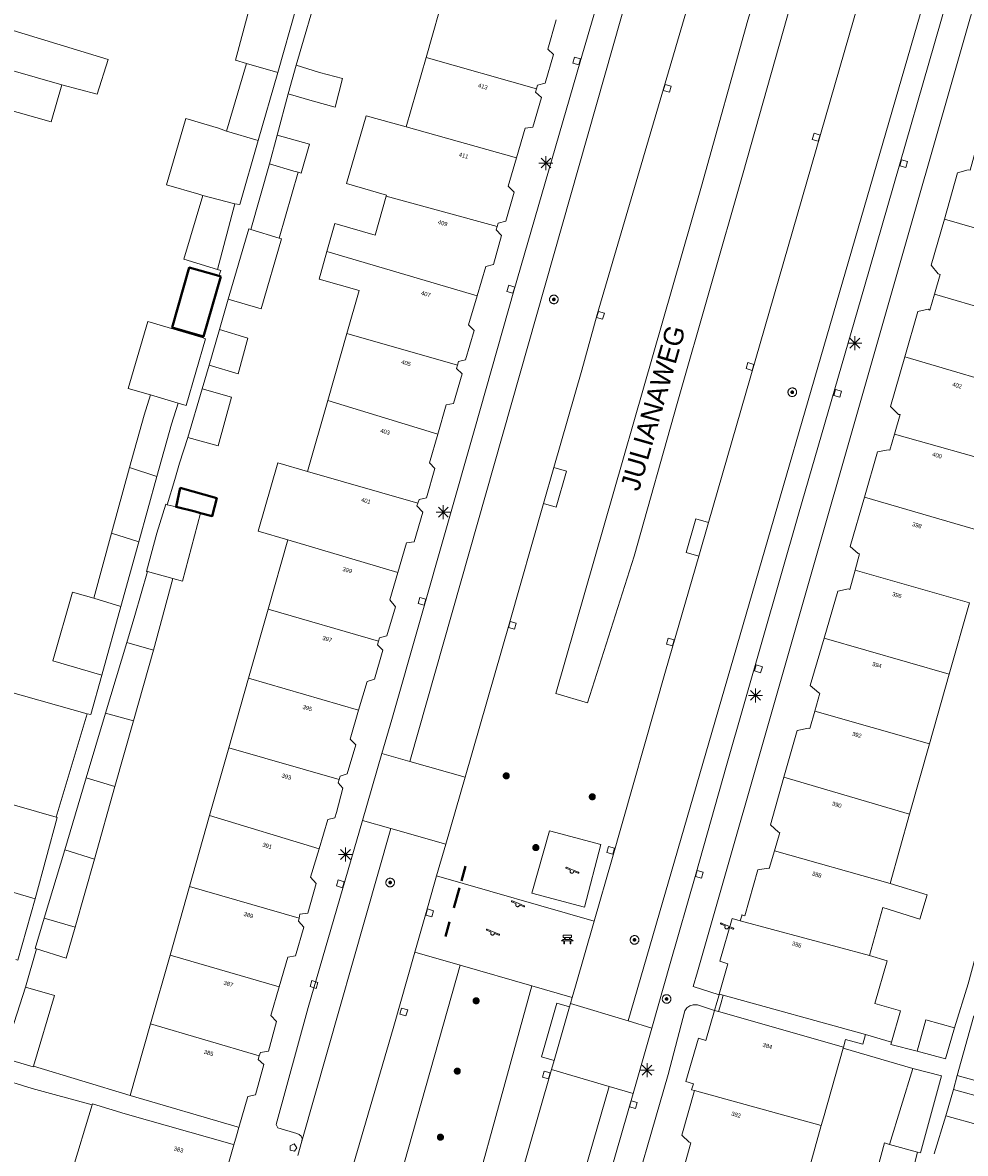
# Model space of a CAD drawing. Header units: metres. Extents: x 135779 to 137489, y 452643 to 455118.
# Tile 218 of 256: x 136699 to 136767, y 453625 to 453706. Entities that reach past the tile are written whole.
import ezdxf
from ezdxf.enums import TextEntityAlignment as Align

# ---------------------------------------------------------------- set-up
doc = ezdxf.new("R2010")
doc.units = ezdxf.units.M
doc.linetypes.add('DGN_Style_4', pattern=[89.853097, 44.898487, -22.449243, 0.056123, -22.449243])
for name, color, linetype, lineweight in [('KTop_BTD_Groenvoorziening', 62, 'Continuous', 13), ('KTop_BTD_Groenvoorziening_gras- en kruidachtigen', 62, 'Continuous', 13), ('KTop_GBI_Luifel', 40, 'Continuous', 40), ('KTop_NAR_Huisnummer (t)', 7, 'Continuous', 13), ('KTop_NAR_Huisnummer tijdelijk (t)', 7, 'Continuous', 13), ('KTop_ORL_Weg_Straatnaam (t)', 7, 'Continuous', 13), ('KTop_OTD_Gesloten verharding_kunststof', 15, 'Continuous', 13), ('KTop_OTD_Open verharding_betonstraatstenen', 15, 'Continuous', 13), ('KTop_PAL_Lichtmast', 40, 'Continuous', 13), ('KTop_PND_Grondvlaksituatie van BAG-pand [tachy]', 1, 'Continuous', 13), ('KTop_PND_Pandscheiding', 40, 'Continuous', 13), ('KTop_PUT_Brandkraan of -put', 1, 'Continuous', 13), ('KTop_PUT_Inspectie- of rioolput', 15, 'Continuous', 13), ('KTop_PUT_Kolk', 15, 'Continuous', 13), ('KTop_SHD_Hek (l)', 15, 'DGN_Style_4', 40), ('KTop_STM_Bank', 40, 'Continuous', 13), ('KTop_STM_Speelvoorziening', 40, 'Continuous', 13), ('KTop_VGO_Boom', 92, 'Continuous', 13), ('KTop_WGD_Rijbaan_Lokale weg', 251, 'Continuous', 13), ('KTop_WGD_Rijbaan_Lokale weg_verkeersdrempel', 40, 'Continuous', 13), ('KTop_WGD_Voetpad', 251, 'Continuous', 13), ('KTop_WGD_Voetpad_achterpad', 251, 'Continuous', 13)]:
    doc.layers.add(name, color=color, linetype=linetype, lineweight=lineweight)
doc.styles.add('Style-ROVU', font='ROVU.shx')
doc.styles.add('Style-ROVUCURSIEF', font='ROVUCURSIEF.shx')

# ---------------------------------------------------------------- blocks, each defined once
blk = doc.blocks.new('PAL_Lichtmast')
at = {"layer": 'KTop_PAL_Lichtmast'}
for p, q in [((-0.354, -0.354), (0.354, 0.354)), ((0.354, -0.354), (-0.354, 0.354)), ((0, -0.5), (0, 0.5)), ((-0.5, 0), (0.5, 0))]:
    blk.add_line(p, q, dxfattribs=at)
blk = doc.blocks.new('PUT_Kolk')
at = {"layer": 'KTop_PUT_Kolk', "flags": 128}
blk.add_lwpolyline([(0.225, -0.225), (0.225, 0.225), (-0.225, 0.225), (-0.225, -0.225), (0.225, -0.225)], dxfattribs=at)
blk = doc.blocks.new('PUT_Brandkraan_of_-put')
at = {"layer": 'KTop_PUT_Brandkraan of -put'}
for p, q in [((-0.25, 0.034), (0, 0.25)), ((-0.158, -0.25), (-0.25, 0.034)), ((0, 0.25), (0.25, 0.033)), ((0.25, 0.033), (0.158, -0.25)), ((0.158, -0.25), (-0.158, -0.25))]:
    blk.add_line(p, q, dxfattribs=at)
blk = doc.blocks.new('PUT_Inspectie-_of_rioolput')
at = {"layer": 'KTop_PUT_Inspectie- of rioolput', "flags": 128}
for points in [[(0.31, 0), (0.308, 0.032), (0.303, 0.064), (0.294, 0.095), (0.283, 0.126), (0.268, 0.155), (0.25, 0.182), (0.23, 0.207), (0.207, 0.23), (0.182, 0.25), (0.154, 0.268), (0.126, 0.283), (0.095, 0.294), (0.064, 0.303), (0.032, 0.308), (0, 0.309), (-0.032, 0.308), (-0.064, 0.303), (-0.096, 0.294), (-0.126, 0.283), (-0.155, 0.268), (-0.182, 0.25), (-0.207, 0.23), (-0.23, 0.207), (-0.25, 0.182), (-0.268, 0.154), (-0.283, 0.126), (-0.294, 0.095), (-0.303, 0.064), (-0.308, 0.032), (-0.309, 0), (-0.308, -0.032), (-0.303, -0.064), (-0.294, -0.096), (-0.283, -0.126), (-0.268, -0.155), (-0.25, -0.182), (-0.23, -0.207), (-0.207, -0.23), (-0.182, -0.25), (-0.155, -0.268), (-0.126, -0.283), (-0.096, -0.294), (-0.064, -0.303), (-0.032, -0.308), (0, -0.309), (0.032, -0.308), (0.064, -0.303), (0.095, -0.294), (0.126, -0.283), (0.155, -0.268), (0.182, -0.25), (0.207, -0.23), (0.23, -0.207), (0.25, -0.182), (0.268, -0.155), (0.283, -0.126), (0.294, -0.096), (0.303, -0.064), (0.308, -0.032), (0.31, 0)], [(0.095, 0), (0.094, 0.009), (0.092, 0.019), (0.09, 0.029), (0.086, 0.038), (0.082, 0.047), (0.076, 0.055), (0.07, 0.063), (0.063, 0.07), (0.055, 0.076), (0.047, 0.082), (0.038, 0.086), (0.029, 0.09), (0.019, 0.092), (0.009, 0.094), (0, 0.094), (-0.01, 0.094), (-0.02, 0.092), (-0.029, 0.09), (-0.039, 0.086), (-0.048, 0.082), (-0.056, 0.076), (-0.064, 0.07), (-0.071, 0.063), (-0.077, 0.055), (-0.082, 0.047), (-0.087, 0.038), (-0.09, 0.029), (-0.093, 0.019), (-0.094, 0.009), (-0.095, 0), (-0.094, -0.01), (-0.093, -0.02), (-0.09, -0.029), (-0.087, -0.039), (-0.082, -0.048), (-0.077, -0.056), (-0.071, -0.064), (-0.064, -0.071), (-0.056, -0.077), (-0.047, -0.082), (-0.039, -0.087), (-0.029, -0.09), (-0.02, -0.093), (-0.01, -0.094), (0, -0.095), (0.009, -0.094), (0.019, -0.093), (0.029, -0.09), (0.038, -0.087), (0.047, -0.082), (0.055, -0.077), (0.063, -0.071), (0.07, -0.064), (0.076, -0.056), (0.082, -0.047), (0.086, -0.039), (0.09, -0.029), (0.092, -0.02), (0.094, -0.01), (0.095, 0)], [(0.035, 0), (0.034, 0.003), (0.034, 0.007), (0.033, 0.01), (0.031, 0.014), (0.03, 0.017), (0.028, 0.02), (0.026, 0.023), (0.023, 0.026), (0.02, 0.028), (0.017, 0.03), (0.014, 0.031), (0.01, 0.033), (0.007, 0.034), (0.003, 0.034), (0, 0.034), (-0.004, 0.034), (-0.007, 0.034), (-0.011, 0.033), (-0.014, 0.031), (-0.018, 0.03), (-0.021, 0.028), (-0.023, 0.026), (-0.026, 0.023), (-0.028, 0.02), (-0.03, 0.017), (-0.032, 0.014), (-0.033, 0.01), (-0.034, 0.007), (-0.035, 0.003), (-0.035, 0), (-0.035, -0.004), (-0.034, -0.007), (-0.033, -0.011), (-0.032, -0.014), (-0.03, -0.018), (-0.028, -0.021), (-0.026, -0.023), (-0.023, -0.026), (-0.021, -0.028), (-0.017, -0.03), (-0.014, -0.032), (-0.011, -0.033), (-0.007, -0.034), (-0.004, -0.035), (0, -0.035), (0.003, -0.035), (0.007, -0.034), (0.01, -0.033), (0.014, -0.032), (0.017, -0.03), (0.02, -0.028), (0.023, -0.026), (0.026, -0.023), (0.028, -0.021), (0.03, -0.017), (0.031, -0.014), (0.033, -0.011), (0.034, -0.007), (0.034, -0.004), (0.035, 0)], [(0.01, 0.02), (0.007, 0.02), (0.005, 0.021), (0.003, 0.022), (0.001, 0.022), (-0.001, 0.022), (-0.004, 0.022), (-0.006, 0.021), (-0.008, 0.02), (-0.01, 0.019), (-0.012, 0.018), (-0.014, 0.017), (-0.016, 0.015), (-0.017, 0.013), (-0.019, 0.012), (-0.02, 0.009), (-0.021, 0.007), (-0.022, 0.005), (-0.022, 0.003), (-0.022, 0.001), (-0.022, -0.001), (-0.022, -0.004), (-0.022, -0.006), (-0.021, -0.008), (-0.02, -0.01), (-0.019, -0.012), (-0.017, -0.014), (-0.016, -0.016), (-0.014, -0.017), (-0.012, -0.019), (-0.01, -0.02), (-0.008, -0.021), (-0.006, -0.022), (-0.003, -0.022), (-0.001, -0.022), (0.001, -0.022), (0.003, -0.022), (0.005, -0.022), (0.008, -0.021), (0.01, -0.02), (0.012, -0.019), (0.014, -0.017), (0.015, -0.016), (0.017, -0.014), (0.018, -0.012), (0.02, -0.01), (0.02, -0.008), (0.021, -0.006), (0.022, -0.003), (0.022, -0.001), (0.022, 0.001), (0.022, 0.003), (0.021, 0.005), (0.02, 0.008), (0.019, 0.01), (0.018, 0.012), (0.017, 0.014), (0.015, 0.015), (0.013, 0.017), (0.012, 0.018), (0.01, 0.02)]]:
    blk.add_lwpolyline(points, dxfattribs=at)
blk = doc.blocks.new('STM_Speelvoorziening')
at = {"layer": 'KTop_STM_Speelvoorziening'}
for p, q in [((-0.456, 0.218), (-0.455, 0.222)), ((-0.456, 0.214), (-0.456, 0.218)), ((-0.456, 0.21), (-0.456, 0.214)), ((-0.455, 0.206), (-0.456, 0.21)), ((-0.455, 0.222), (-0.454, 0.226)), ((-0.454, 0.202), (-0.455, 0.206)), ((-0.454, 0.226), (-0.453, 0.23)), ((-0.453, 0.198), (-0.454, 0.202)), ((-0.453, 0.23), (-0.451, 0.234)), ((-0.451, 0.194), (-0.453, 0.198)), ((-0.451, 0.234), (-0.449, 0.237)), ((-0.449, 0.19), (-0.451, 0.194)), ((-0.449, 0.237), (-0.446, 0.24)), ((-0.446, 0.187), (-0.449, 0.19)), ((-0.446, 0.24), (-0.443, 0.243)), ((-0.443, 0.184), (-0.446, 0.187)), ((-0.443, 0.243), (-0.44, 0.246)), ((-0.44, 0.182), (-0.443, 0.184)), ((-0.44, 0.246), (-0.436, 0.248)), ((-0.436, 0.179), (-0.44, 0.182)), ((-0.436, 0.248), (-0.433, 0.25)), ((-0.433, 0.178), (-0.436, 0.179)), ((-0.433, 0.25), (-0.429, 0.251)), ((-0.109, 0.044), (-0.433, 0.178)), ((-0.429, 0.251), (-0.425, 0.253)), ((-0.425, 0.253), (-0.421, 0.253)), ((-0.421, 0.253), (-0.417, 0.253)), ((-0.417, 0.253), (-0.412, 0.253)), ((-0.412, 0.253), (-0.408, 0.253)), ((-0.408, 0.253), (-0.404, 0.251)), ((-0.404, 0.251), (-0.402, 0.251)), ((-0.402, 0.251), (0.031, 0.072)), ((-0.14, -0.007), (-0.135, 0.006)), ((-0.135, 0.006), (-0.129, 0.018)), ((-0.129, 0.018), (-0.122, 0.029)), ((-0.122, 0.029), (-0.114, 0.04)), ((-0.114, 0.04), (-0.109, 0.044)), ((0.031, 0.072), (0.464, -0.106)), ((-0.146, -0.033), (-0.144, -0.02)), ((-0.146, -0.047), (-0.146, -0.033)), ((-0.146, -0.06), (-0.146, -0.047)), ((-0.144, -0.073), (-0.146, -0.06)), ((-0.144, -0.02), (-0.14, -0.007)), ((-0.14, -0.086), (-0.144, -0.073)), ((-0.135, -0.099), (-0.14, -0.086)), ((-0.129, -0.111), (-0.135, -0.099)), ((-0.122, -0.122), (-0.129, -0.111)), ((-0.114, -0.133), (-0.122, -0.122)), ((-0.104, -0.143), (-0.114, -0.133)), ((-0.093, -0.151), (-0.104, -0.143)), ((-0.082, -0.158), (-0.093, -0.151)), ((-0.07, -0.164), (-0.082, -0.158)), ((-0.057, -0.169), (-0.07, -0.164)), ((-0.044, -0.172), (-0.057, -0.169)), ((-0.031, -0.174), (-0.044, -0.172)), ((-0.017, -0.175), (-0.031, -0.174)), ((-0.004, -0.174), (-0.017, -0.175)), ((0.009, -0.172), (-0.004, -0.174)), ((0.022, -0.169), (0.009, -0.172)), ((0.035, -0.164), (0.022, -0.169)), ((0.047, -0.158), (0.035, -0.164)), ((0.058, -0.151), (0.047, -0.158)), ((0.069, -0.143), (0.058, -0.151)), ((0.078, -0.133), (0.069, -0.143)), ((0.086, -0.122), (0.078, -0.133)), ((0.094, -0.111), (0.086, -0.122)), ((0.1, -0.099), (0.094, -0.111)), ((0.105, -0.086), (0.1, -0.099)), ((0.108, -0.073), (0.105, -0.086)), ((0.11, -0.06), (0.108, -0.073)), ((0.112, -0.046), (0.11, -0.06)), ((0.434, -0.179), (0.112, -0.046)), ((0.439, -0.18), (0.434, -0.179)), ((0.443, -0.181), (0.439, -0.18)), ((0.447, -0.181), (0.443, -0.181)), ((0.451, -0.181), (0.447, -0.181)), ((0.455, -0.18), (0.451, -0.181)), ((0.459, -0.179), (0.455, -0.18)), ((0.463, -0.178), (0.459, -0.179)), ((0.467, -0.176), (0.463, -0.178)), ((0.464, -0.106), (0.467, -0.107)), ((0.467, -0.107), (0.47, -0.11)), ((0.47, -0.174), (0.467, -0.176)), ((0.47, -0.11), (0.474, -0.112)), ((0.474, -0.171), (0.47, -0.174)), ((0.474, -0.112), (0.477, -0.115)), ((0.477, -0.168), (0.474, -0.171)), ((0.477, -0.115), (0.479, -0.118)), ((0.479, -0.165), (0.477, -0.168)), ((0.479, -0.118), (0.481, -0.122)), ((0.481, -0.161), (0.479, -0.165)), ((0.481, -0.122), (0.483, -0.125)), ((0.483, -0.158), (0.481, -0.161)), ((0.483, -0.125), (0.485, -0.129)), ((0.485, -0.154), (0.483, -0.158)), ((0.485, -0.129), (0.486, -0.133)), ((0.486, -0.15), (0.485, -0.154)), ((0.486, -0.133), (0.486, -0.138)), ((0.486, -0.138), (0.487, -0.142)), ((0.487, -0.142), (0.486, -0.146)), ((0.486, -0.146), (0.486, -0.15))]:
    blk.add_line(p, q, dxfattribs=at)
blk = doc.blocks.new('STM_Bank')
at = {"layer": 'KTop_STM_Bank'}
for p, q in [((-0.416, -0.089), (-0.298, 0.019)), ((-0.298, 0.314), (0.298, 0.314)), ((-0.298, 0.143), (-0.298, 0.314)), ((-0.2, 0.143), (-0.298, 0.143)), ((-0.298, 0.019), (-0.2, 0.019)), ((-0.2, 0.019), (-0.2, 0.143)), ((0.157, 0.143), (-0.154, 0.143)), ((-0.154, 0.143), (-0.154, 0.019)), ((-0.154, 0.019), (0.157, 0.019)), ((0.157, 0.019), (0.157, 0.143)), ((0.298, 0.143), (0.203, 0.143)), ((0.203, 0.143), (0.203, 0.019)), ((0.203, 0.019), (0.298, 0.019)), ((0.298, 0.314), (0.298, 0.143)), ((0.298, 0.019), (0.416, -0.089)), ((-0.259, -0.089), (-0.416, -0.089)), ((-0.259, -0.315), (-0.259, -0.089)), ((-0.213, -0.315), (-0.259, -0.315)), ((0.216, -0.089), (-0.213, -0.089)), ((-0.213, -0.089), (-0.213, -0.315)), ((0.216, -0.305), (0.216, -0.089)), ((0.259, -0.305), (0.216, -0.305)), ((0.416, -0.089), (0.259, -0.089)), ((0.259, -0.089), (0.259, -0.305))]:
    blk.add_line(p, q, dxfattribs=at)
blk = doc.blocks.new('VGO_Boom')
at = {"layer": 'KTop_VGO_Boom', "flags": 128}
for points in [[(0.215, 0), (0.214, 0.022), (0.21, 0.045), (0.204, 0.066), (0.196, 0.087), (0.186, 0.108), (0.174, 0.126), (0.16, 0.144), (0.144, 0.16), (0.126, 0.174), (0.107, 0.186), (0.087, 0.196), (0.066, 0.204), (0.045, 0.21), (0.022, 0.214), (-0.001, 0.215), (-0.023, 0.214), (-0.045, 0.21), (-0.067, 0.204), (-0.088, 0.196), (-0.108, 0.186), (-0.127, 0.174), (-0.144, 0.16), (-0.16, 0.144), (-0.174, 0.126), (-0.187, 0.107), (-0.197, 0.087), (-0.205, 0.066), (-0.211, 0.045), (-0.214, 0.022), (-0.215, -0.001), (-0.214, -0.023), (-0.211, -0.045), (-0.205, -0.067), (-0.197, -0.088), (-0.187, -0.108), (-0.174, -0.127), (-0.16, -0.144), (-0.144, -0.16), (-0.127, -0.174), (-0.108, -0.187), (-0.088, -0.197), (-0.067, -0.205), (-0.045, -0.211), (-0.023, -0.214), (0, -0.215), (0.022, -0.214), (0.045, -0.211), (0.066, -0.205), (0.087, -0.197), (0.108, -0.187), (0.126, -0.174), (0.144, -0.16), (0.16, -0.144), (0.174, -0.127), (0.186, -0.108), (0.196, -0.088), (0.204, -0.067), (0.21, -0.045), (0.214, -0.023), (0.215, -0.001)], [(0.155, 0), (0.154, 0.016), (0.152, 0.032), (0.147, 0.048), (0.142, 0.063), (0.134, 0.078), (0.125, 0.091), (0.115, 0.104), (0.104, 0.115), (0.091, 0.125), (0.077, 0.134), (0.063, 0.142), (0.048, 0.147), (0.032, 0.152), (0.016, 0.154), (-0.001, 0.155), (-0.017, 0.154), (-0.033, 0.152), (-0.048, 0.147), (-0.064, 0.142), (-0.078, 0.134), (-0.092, 0.125), (-0.104, 0.115), (-0.116, 0.104), (-0.126, 0.091), (-0.135, 0.077), (-0.142, 0.063), (-0.148, 0.048), (-0.152, 0.032), (-0.155, 0.016), (-0.155, -0.001), (-0.155, -0.017), (-0.152, -0.033), (-0.148, -0.048), (-0.142, -0.064), (-0.135, -0.078), (-0.126, -0.092), (-0.116, -0.104), (-0.104, -0.116), (-0.092, -0.126), (-0.078, -0.135), (-0.064, -0.142), (-0.048, -0.148), (-0.033, -0.152), (-0.017, -0.155), (0, -0.155), (0.016, -0.155), (0.032, -0.152), (0.048, -0.148), (0.063, -0.142), (0.078, -0.135), (0.091, -0.126), (0.104, -0.116), (0.115, -0.104), (0.125, -0.092), (0.134, -0.078), (0.142, -0.064), (0.147, -0.048), (0.152, -0.033), (0.154, -0.017), (0.155, -0.001)], [(0.095, 0), (0.094, 0.01), (0.093, 0.02), (0.09, 0.029), (0.087, 0.039), (0.082, 0.048), (0.077, 0.056), (0.071, 0.064), (0.064, 0.071), (0.056, 0.077), (0.047, 0.082), (0.039, 0.087), (0.029, 0.09), (0.02, 0.093), (0.01, 0.094), (-0.001, 0.095), (-0.01, 0.094), (-0.02, 0.093), (-0.03, 0.09), (-0.039, 0.087), (-0.048, 0.082), (-0.056, 0.077), (-0.064, 0.071), (-0.071, 0.064), (-0.077, 0.056), (-0.083, 0.047), (-0.087, 0.039), (-0.091, 0.029), (-0.093, 0.02), (-0.095, 0.01), (-0.095, -0.001), (-0.095, -0.01), (-0.093, -0.02), (-0.091, -0.03), (-0.087, -0.039), (-0.083, -0.048), (-0.077, -0.056), (-0.071, -0.064), (-0.064, -0.071), (-0.056, -0.077), (-0.048, -0.083), (-0.039, -0.087), (-0.03, -0.091), (-0.02, -0.093), (-0.01, -0.095), (0, -0.095), (0.01, -0.095), (0.02, -0.093), (0.029, -0.091), (0.039, -0.087), (0.048, -0.083), (0.056, -0.077), (0.064, -0.071), (0.071, -0.064), (0.077, -0.056), (0.082, -0.048), (0.087, -0.039), (0.09, -0.03), (0.093, -0.02), (0.094, -0.01), (0.095, -0.001)], [(0.035, 0), (0.035, 0.004), (0.034, 0.007), (0.033, 0.011), (0.032, 0.014), (0.03, 0.018), (0.028, 0.021), (0.026, 0.023), (0.023, 0.026), (0.021, 0.028), (0.017, 0.03), (0.014, 0.032), (0.011, 0.033), (0.007, 0.034), (0.004, 0.035), (-0.001, 0.035), (-0.004, 0.035), (-0.008, 0.034), (-0.011, 0.033), (-0.015, 0.032), (-0.018, 0.03), (-0.021, 0.028), (-0.024, 0.026), (-0.027, 0.023), (-0.029, 0.021), (-0.031, 0.017), (-0.032, 0.014), (-0.034, 0.011), (-0.035, 0.007), (-0.035, 0.004), (-0.035, -0.001), (-0.035, -0.004), (-0.035, -0.008), (-0.034, -0.011), (-0.032, -0.015), (-0.031, -0.018), (-0.029, -0.021), (-0.027, -0.024), (-0.024, -0.027), (-0.021, -0.029), (-0.018, -0.031), (-0.015, -0.032), (-0.011, -0.034), (-0.008, -0.035), (-0.004, -0.035), (0, -0.035), (0.004, -0.035), (0.007, -0.035), (0.011, -0.034), (0.014, -0.032), (0.018, -0.031), (0.021, -0.029), (0.023, -0.027), (0.026, -0.024), (0.028, -0.021), (0.03, -0.018), (0.032, -0.015), (0.033, -0.011), (0.034, -0.008), (0.035, -0.004), (0.035, 0)]]:
    blk.add_lwpolyline(points, dxfattribs=at)

msp = doc.modelspace()

# ---------------------------------------------------------------- linework, layer by layer
at = {"layer": 'KTop_BTD_Groenvoorziening', "flags": 128}
msp.add_lwpolyline([(136735.568, 453636.812), (136729.245, 453613.836), (136723.974, 453615.383), (136730.45, 453638.286)], dxfattribs=at)
at = {"layer": 'KTop_BTD_Groenvoorziening_gras- en kruidachtigen', "flags": 128}
msp.add_lwpolyline([(136752.896, 453712.033), (136751.06, 453706.051), (136747.753, 453694.155), (136737.311, 453657.778), (136739.573, 453657.107), (136742.919, 453667.612), (136746.01, 453678.564), (136750.733, 453695.114), (136755.332, 453711.386), (136752.896, 453712.033)], dxfattribs=at)
at = {"layer": 'KTop_GBI_Luifel', "flags": 128}
for points in [[(136713.273, 453687.678), (136713.147, 453687.714), (136711.021, 453688.318), (136709.798, 453684.015), (136711.778, 453683.452), (136712.05, 453683.375), (136713.273, 453687.678)], [(136710.375, 453672.526), (136710.069, 453671.156), (136711.45, 453670.817), (136711.827, 453670.707), (136712.671, 453670.493), (136712.994, 453671.769), (136710.375, 453672.526)]]:
    msp.add_lwpolyline(points, dxfattribs=at)
at = {"layer": 'KTop_OTD_Gesloten verharding_kunststof', "flags": 128}
msp.add_lwpolyline([(136739.357, 453642.466), (136735.574, 453643.452), (136736.847, 453647.922), (136740.518, 453646.96), (136739.357, 453642.466)], dxfattribs=at)
at = {"layer": 'KTop_OTD_Open verharding_betonstraatstenen', "flags": 128}
for points in [[(136737.151, 453673.986), (136738.076, 453673.72), (136737.317, 453671.129), (136736.405, 453671.392)], [(136747.55, 453667.624), (136746.637, 453667.887), (136747.336, 453670.308), (136748.249, 453670.045)], [(136737.174, 453631.458), (136736.27, 453631.718), (136737.372, 453635.581), (136738.284, 453635.318)]]:
    msp.add_lwpolyline(points, dxfattribs=at)
at = {"layer": 'KTop_PND_Grondvlaksituatie van BAG-pand [tachy]', "flags": 128}
for points in [[(136701.876, 453701.407), (136704.421, 453700.741), (136705.211, 453703.231), (136696.96, 453705.751), (136697.624, 453707.994)], [(136715.583, 453707.85), (136714.332, 453703.175), (136715.115, 453702.944)], [(136729.412, 453708.365), (136727.993, 453703.371)], [(136717.359, 453702.311), (136718.679, 453706.925)], [(136735.914, 453701.134), (136735.995, 453701.39), (136736.529, 453701.527), (136737.139, 453703.599), (136736.715, 453703.984), (136737.334, 453706.079)], [(136715.115, 453702.944), (136713.686, 453698.098)], [(136727.993, 453703.371), (136726.568, 453698.396)], [(136715.965, 453697.436), (136717.359, 453702.311)], [(136718.107, 453700.766), (136719.819, 453700.259), (136721.484, 453699.825), (136722.012, 453701.861), (136720.35, 453702.295), (136718.676, 453702.834)], [(136718.676, 453702.834), (136718.107, 453700.766)], [(136694.771, 453698.645), (136695.258, 453700.421), (136701.11, 453698.769), (136701.876, 453701.407)], [(136734.48, 453696.192), (136735.098, 453698.299), (136735.647, 453698.376), (136736.261, 453700.518), (136735.836, 453700.888), (136735.914, 453701.134)], [(136713.686, 453698.098), (136713.108, 453698.314), (136710.778, 453699.002), (136709.377, 453694.256), (136711.707, 453693.568), (136711.981, 453693.486)], [(136726.568, 453698.396), (136723.691, 453699.197), (136722.293, 453694.337), (136725.169, 453693.513), (136725.143, 453693.424)], [(136714.296, 453692.893), (136714.652, 453692.845), (136715.965, 453697.436)], [(136717.315, 453697.811), (136716.765, 453695.757)], [(136718.824, 453695.145), (136719.05, 453695.08), (136719.648, 453697.152), (136717.315, 453697.811)], [(136767.393, 453696.682), (136767.001, 453695.29), (136766.866, 453695.315), (136766.103, 453695.109), (136765.159, 453691.794)], [(136716.765, 453695.757), (136715.424, 453691.046)], [(136733.09, 453691.26), (136733.17, 453691.5), (136733.714, 453691.652), (136734.305, 453693.722), (136733.88, 453694.148), (136734.48, 453696.192)], [(136717.459, 453690.427), (136718.824, 453695.145)], [(136711.981, 453693.486), (136710.64, 453688.914), (136713.037, 453688.172)], [(136725.143, 453693.424), (136724.347, 453690.645), (136721.465, 453691.471), (136720.887, 453689.455)], [(136713.037, 453688.172), (136714.296, 453692.893)], [(136765.159, 453691.794), (136764.215, 453688.478), (136764.712, 453687.858), (136764.867, 453687.818), (136764.448, 453686.412)], [(136715.424, 453691.046), (136715.28, 453691.097), (136713.808, 453686.04)], [(136731.657, 453686.297), (136732.281, 453688.402), (136732.824, 453688.528), (136733.411, 453690.612), (136733.011, 453691.023), (136733.09, 453691.26)], [(136713.808, 453686.04), (136716.178, 453685.352), (136717.632, 453690.377), (136717.459, 453690.427)], [(136720.887, 453689.455), (136720.323, 453687.487), (136723.206, 453686.661), (136722.326, 453683.59)], [(136730.251, 453681.318), (136730.333, 453681.587), (136730.832, 453681.687), (136731.448, 453683.792), (136731.038, 453684.207), (136731.657, 453686.297)], [(136764.448, 453686.412), (136764.106, 453685.265), (136763.99, 453685.335), (136763.243, 453685.159), (136762.314, 453681.903)], [(136712.019, 453683.267), (136708.042, 453684.438), (136706.634, 453679.654), (136708.239, 453679.182)], [(136712.437, 453681.327), (136714.513, 453680.688), (136715.217, 453683.255), (136713.18, 453683.882)], [(136713.18, 453683.882), (136712.437, 453681.327)], [(136722.326, 453683.59), (136720.947, 453678.777)], [(136710.213, 453678.601), (136710.786, 453678.432), (136712.194, 453683.216), (136712.019, 453683.267)], [(136762.314, 453681.903), (136761.305, 453678.363), (136761.877, 453677.783), (136761.987, 453677.773), (136761.582, 453676.38)], [(136728.83, 453676.377), (136729.433, 453678.474), (136729.962, 453678.575), (136730.574, 453680.689), (136730.179, 453681.079), (136730.251, 453681.318)], [(136710.924, 453676.127), (136713.1, 453675.53), (136714.058, 453679.027), (136711.937, 453679.608)], [(136711.937, 453679.608), (136710.924, 453676.127)], [(136708.239, 453679.182), (136707.775, 453677.72), (136706.744, 453673.973)], [(136720.947, 453678.777), (136719.492, 453673.697)], [(136708.698, 453673.342), (136709.736, 453677.098), (136710.213, 453678.601)], [(136727.414, 453671.425), (136727.506, 453671.684), (136728.025, 453671.795), (136728.624, 453673.897), (136728.234, 453674.303), (136728.83, 453676.377)], [(136761.582, 453676.38), (136761.246, 453675.225), (136761.135, 453675.255), (136760.358, 453675.104), (136759.419, 453671.849)], [(136706.744, 453673.973), (136705.448, 453669.261)], [(136719.492, 453673.697), (136717.364, 453674.31), (136715.949, 453669.412), (136718.088, 453668.795)], [(136707.4, 453668.643), (136708.698, 453673.342)], [(136709.427, 453671.313), (136709.33, 453671.34), (136708.691, 453669.268), (136707.959, 453666.531), (136708.014, 453666.516)], [(136709.848, 453666.021), (136710.525, 453665.838), (136711.827, 453670.707), (136711.45, 453670.817), (136710.069, 453671.156), (136709.427, 453671.313)], [(136725.969, 453666.46), (136726.587, 453668.57), (136727.149, 453668.643), (136727.76, 453670.782), (136727.345, 453671.228), (136727.414, 453671.425)], [(136759.419, 453671.849), (136758.4, 453668.313), (136758.976, 453667.823), (136759.077, 453667.793), (136758.758, 453666.625)], [(136705.448, 453669.261), (136704.168, 453664.606)], [(136706.123, 453664.021), (136707.4, 453668.643)], [(136718.088, 453668.795), (136716.677, 453663.821)], [(136708.014, 453666.516), (136707.118, 453663.362), (136706.541, 453661.435)], [(136724.594, 453661.522), (136724.664, 453661.767), (136725.188, 453661.899), (136725.795, 453663.98), (136725.389, 453664.486), (136725.969, 453666.46)], [(136758.758, 453666.625), (136758.376, 453665.225), (136758.276, 453665.27), (136757.509, 453665.109), (136756.531, 453661.749)], [(136708.46, 453660.878), (136709.848, 453666.021)], [(136704.168, 453664.606), (136702.64, 453665.05), (136701.235, 453660.106), (136704.758, 453659.081)], [(136704.758, 453659.081), (136706.123, 453664.021)], [(136765.509, 453659.167), (136766.956, 453664.276)], [(136716.677, 453663.821), (136715.271, 453658.866)], [(136756.531, 453661.749), (136755.545, 453658.358), (136756.147, 453657.833), (136756.233, 453657.808), (136755.858, 453656.508)], [(136706.541, 453661.435), (136705.023, 453656.365)], [(136707.022, 453655.807), (136708.46, 453660.878)], [(136723.162, 453656.583), (136723.764, 453658.636), (136724.291, 453658.803), (136724.901, 453660.884), (136724.521, 453661.26), (136724.594, 453661.522)], [(136764.09, 453654.156), (136765.509, 453659.167)], [(136715.271, 453658.866), (136713.855, 453653.872)], [(136703.689, 453656.321), (136698.033, 453657.919), (136695.823, 453650.543), (136701.478, 453648.91)], [(136701.478, 453648.91), (136703.689, 453656.321)], [(136705.023, 453656.365), (136703.635, 453651.728)], [(136721.767, 453651.615), (136721.837, 453651.859), (136722.335, 453652.01), (136722.955, 453654.096), (136722.55, 453654.496), (136723.162, 453656.583)], [(136755.858, 453656.508), (136755.502, 453655.275), (136755.417, 453655.295), (136754.604, 453655.114), (136753.653, 453651.77)], [(136705.686, 453651.096), (136707.022, 453655.807)], [(136713.855, 453653.872), (136712.481, 453649.028)], [(136762.668, 453649.134), (136764.09, 453654.156)], [(136703.635, 453651.728), (136702.088, 453646.562)], [(136704.214, 453645.907), (136705.686, 453651.096)], [(136720.33, 453646.645), (136720.954, 453648.734), (136721.458, 453648.86), (136721.565, 453649.25), (136722.038, 453650.98), (136721.698, 453651.371), (136721.767, 453651.615)], [(136753.653, 453651.77), (136752.683, 453648.354), (136753.275, 453647.834), (136753.365, 453647.809), (136752.974, 453646.492)], [(136712.481, 453649.028), (136711.04, 453643.945)], [(136761.26, 453644.16), (136762.668, 453649.134)], [(136702.088, 453646.562), (136700.626, 453641.678)], [(136718.888, 453641.664), (136718.954, 453641.942), (136719.525, 453642.024), (136720.109, 453644.154), (136719.719, 453644.6), (136720.33, 453646.645)], [(136752.974, 453646.492), (136752.596, 453645.217), (136752.531, 453645.262), (136751.784, 453645.131), (136750.844, 453641.828), (136750.641, 453641.895), (136750.625, 453641.846), (136750.521, 453641.483)], [(136702.83, 453641.029), (136704.214, 453645.907)], [(136699.967, 453643.048), (136696.952, 453643.946), (136695.701, 453639.588), (136696.22, 453639.43)], [(136711.04, 453643.945), (136709.643, 453639.02)], [(136759.778, 453638.981), (136760.756, 453642.432), (136763.394, 453641.592), (136763.916, 453643.336), (136761.26, 453644.16)], [(136698.593, 453638.705), (136698.735, 453638.662), (136699.967, 453643.048)], [(136700.626, 453641.678), (136699.97, 453639.487), (136700.056, 453639.457)], [(136717.469, 453636.745), (136718.086, 453638.878), (136718.625, 453638.96), (136719.225, 453641.02), (136718.84, 453641.461), (136718.888, 453641.664)], [(136750.521, 453641.483), (136749.949, 453641.647), (136749.07, 453638.577), (136749.638, 453638.383), (136749.02, 453636.218)], [(136700.056, 453639.457), (136702.199, 453638.806), (136702.83, 453641.029)], [(136709.643, 453639.02), (136708.246, 453634.094)], [(136761.364, 453632.786), (136762, 453635.03), (136760.182, 453635.546), (136761.053, 453638.619), (136759.778, 453638.981)], [(136699.268, 453636.731), (136697.652, 453631.652), (136699.83, 453631.004), (136699.848, 453631.065)], [(136699.848, 453631.065), (136701.361, 453636.125), (136699.268, 453636.731)], [(136716.04, 453631.796), (136716.115, 453632.036), (136716.699, 453632.133), (136717.274, 453634.252), (136716.874, 453634.683), (136717.469, 453636.745)], [(136749.02, 453636.218), (136749.309, 453636.139)], [(136749.309, 453636.139), (136759.501, 453633.315)], [(136748.687, 453635.056), (136748.052, 453632.907), (136747.54, 453633.072), (136746.613, 453629.958), (136747.16, 453629.789), (136747.113, 453629.65), (136747.02, 453629.357), (136747.241, 453629.31)], [(136748.975, 453634.973), (136748.687, 453635.056)], [(136757.915, 453632.41), (136748.975, 453634.973)], [(136708.246, 453634.094), (136706.786, 453628.944)], [(136765.887, 453633.816), (136763.832, 453634.387), (136763.2, 453632.133)], [(136767.269, 453634.671), (136766.081, 453630.394)], [(136766.081, 453630.394), (136768.65, 453629.67), (136769.826, 453633.942), (136769.373, 453634.075)], [(136759.501, 453633.315), (136761.364, 453632.786)], [(136763.2, 453632.133), (136765.242, 453631.581), (136765.887, 453633.816)], [(136757.896, 453632.343), (136757.915, 453632.41)], [(136714.577, 453626.666), (136715.215, 453628.891), (136715.763, 453629.007), (136716.369, 453631.167), (136715.959, 453631.538), (136716.04, 453631.796)], [(136756.328, 453626.802), (136756.483, 453627.36), (136757.896, 453632.343)], [(136762.887, 453630.878), (136761.221, 453625.451)], [(136763.239, 453624.887), (136763.44, 453624.831), (136764.949, 453630.362), (136762.887, 453630.878)], [(136747.241, 453629.31), (136746.343, 453626.117), (136746.849, 453625.597), (136746.984, 453625.559), (136746.573, 453624.112)], [(136765.27, 453627.493), (136767.686, 453626.817), (136768.233, 453628.709), (136765.804, 453629.392)], [(136765.804, 453629.392), (136765.27, 453627.493)], [(136714.219, 453625.421), (136714.084, 453625.459), (136706.414, 453627.636), (136704.082, 453628.347), (136704.06, 453628.275)], [(136706.786, 453628.944), (136714.443, 453626.705), (136714.577, 453626.666)], [(136704.06, 453628.275), (136702.548, 453623.317)], [(136754.923, 453621.719), (136756.328, 453626.802)], [(136712.776, 453620.352), (136712.841, 453620.609), (136713.389, 453620.741), (136713.979, 453622.833), (136713.594, 453623.24), (136714.219, 453625.421)], [(136761.221, 453625.451), (136760.856, 453625.553), (136760.007, 453622.379), (136759.548, 453620.445), (136759.743, 453620.389)], [(136761.938, 453619.703), (136762.003, 453619.925), (136761.953, 453619.941), (136762.419, 453621.734), (136763.239, 453624.887)]]:
    msp.add_lwpolyline(points, dxfattribs=at)
at = {"layer": 'KTop_PND_Pandscheiding', "flags": 128}
for points in [[(136688.228, 453705.329), (136701.876, 453701.407)], [(136715.115, 453702.944), (136717.359, 453702.311)], [(136727.993, 453703.371), (136735.914, 453701.134)], [(136713.686, 453698.098), (136715.965, 453697.436)], [(136734.48, 453696.192), (136726.568, 453698.396)], [(136716.765, 453695.757), (136718.508, 453695.236), (136718.824, 453695.145)], [(136714.296, 453692.893), (136711.981, 453693.486)], [(136733.09, 453691.26), (136725.143, 453693.424)], [(136774.114, 453689.197), (136765.159, 453691.794)], [(136717.459, 453690.427), (136715.424, 453691.046)], [(136720.887, 453689.455), (136731.657, 453686.297)], [(136764.448, 453686.412), (136772.616, 453684.027)], [(136730.251, 453681.318), (136722.326, 453683.59)], [(136771.24, 453679.28), (136762.314, 453681.903)], [(136710.213, 453678.601), (136708.239, 453679.182)], [(136720.947, 453678.777), (136728.83, 453676.377)], [(136761.582, 453676.38), (136769.737, 453674.086)], [(136706.744, 453673.973), (136708.698, 453673.342)], [(136719.492, 453673.697), (136727.414, 453671.425)], [(136759.419, 453671.849), (136768.363, 453669.246)], [(136705.448, 453669.261), (136707.4, 453668.643)], [(136718.088, 453668.795), (136725.969, 453666.46)], [(136708.014, 453666.516), (136709.848, 453666.021)], [(136766.956, 453664.276), (136758.758, 453666.625)], [(136706.123, 453664.021), (136704.168, 453664.606)], [(136716.677, 453663.821), (136724.594, 453661.522)], [(136756.531, 453661.749), (136765.509, 453659.167)], [(136708.46, 453660.878), (136706.541, 453661.435)], [(136723.162, 453656.583), (136715.271, 453658.866)], [(136705.023, 453656.365), (136707.022, 453655.807)], [(136755.858, 453656.508), (136764.09, 453654.156)], [(136713.855, 453653.872), (136721.767, 453651.615)], [(136703.635, 453651.728), (136705.686, 453651.096)], [(136753.653, 453651.77), (136762.668, 453649.134)], [(136720.33, 453646.645), (136712.481, 453649.028)], [(136704.214, 453645.907), (136702.088, 453646.562)], [(136761.26, 453644.16), (136752.974, 453646.492)], [(136718.888, 453641.664), (136711.04, 453643.945)], [(136700.626, 453641.678), (136702.83, 453641.029)], [(136750.521, 453641.483), (136759.778, 453638.981)], [(136709.643, 453639.02), (136717.469, 453636.745)], [(136716.04, 453631.796), (136708.246, 453634.094)], [(136756.328, 453626.802), (136747.241, 453629.31)], [(136763.239, 453624.887), (136761.221, 453625.451)]]:
    msp.add_lwpolyline(points, dxfattribs=at)
at = {"layer": 'KTop_SHD_Hek (l)', "flags": 128}
for points in [[(136730.834, 453645.389), (136730.531, 453644.332)], [(136730.393, 453643.852), (136729.978, 453642.41)], [(136729.688, 453641.401), (136729.388, 453640.357)]]:
    msp.add_lwpolyline(points, dxfattribs=at)
at = {"layer": 'KTop_WGD_Rijbaan_Lokale weg', "flags": 128}
for points in [[(136726.834, 453652.904), (136746.235, 453721.234)], [(136750.525, 453719.99), (136749.97, 453718.02), (136749.18, 453715.3), (136740.264, 453684.953), (136739.155, 453680.952), (136737.151, 453673.986)], [(136748.249, 453670.045), (136761.02, 453714.27), (136762.45, 453719.32), (136762.505, 453719.821), (136762.484, 453720.252)], [(136766.311, 453716.453), (136742.49, 453634.295)], [(136737.151, 453673.986), (136736.405, 453671.392)], [(136736.405, 453671.392), (136733.952, 453662.744), (136730.791, 453651.772)], [(136747.55, 453667.624), (136748.249, 453670.045)], [(136740.049, 453641.448), (136741.32, 453645.859), (136745.171, 453659.386), (136747.55, 453667.624)], [(136726.834, 453652.904), (136730.791, 453651.772)], [(136719.101, 453625.669), (136725.47, 453648.099)], [(136729.408, 453646.973), (136725.47, 453648.099)], [(136729.408, 453646.973), (136728.754, 453644.702)], [(136727.188, 453639.226), (136728.138, 453642.564), (136728.754, 453644.702)], [(136740.049, 453641.448), (136738.707, 453636.791), (136738.473, 453635.975)], [(136727.188, 453639.226), (136725.631, 453633.749), (136722.632, 453623.446), (136722.452, 453622.816)], [(136738.35, 453635.547), (136738.473, 453635.975)], [(136738.35, 453635.547), (136742.49, 453634.295)], [(136730.565, 453608.322), (136733.537, 453618.815), (136736.992, 453630.824)], [(136741.131, 453629.608), (136736.992, 453630.824)], [(136741.131, 453629.608), (136737.675, 453617.689)], [(136719.101, 453625.669), (136718.808, 453624.656)]]:
    msp.add_lwpolyline(points, dxfattribs=at)
at = {"layer": 'KTop_WGD_Rijbaan_Lokale weg_verkeersdrempel', "flags": 128}
for points in [[(136724.832, 453653.476), (136723.442, 453648.679)], [(136724.832, 453653.476), (136726.834, 453652.904)], [(136730.791, 453651.772), (136729.408, 453646.973)], [(136725.47, 453648.099), (136723.442, 453648.679)], [(136737.174, 453631.458), (136738.284, 453635.318)], [(136738.284, 453635.318), (136738.35, 453635.547)], [(136742.49, 453634.295), (136744.175, 453633.785)], [(136742.838, 453629.107), (136744.175, 453633.785)], [(136736.992, 453630.824), (136737.174, 453631.458)], [(136742.838, 453629.107), (136741.131, 453629.608)]]:
    msp.add_lwpolyline(points, dxfattribs=at)
at = {"layer": 'KTop_WGD_Voetpad', "flags": 128}
for points in [[(136746.49, 453722.12), (136746.433, 453721.976), (136746.275, 453721.743), (136746.057, 453721.563), (136745.798, 453721.451), (136745.519, 453721.416), (136745.24, 453721.46), (136744.46, 453721.71), (136743.91, 453719.76), (136742.46, 453714.74), (136739.041, 453703.06), (136734.297, 453686.637), (136731.504, 453676.781), (136725.538, 453655.913), (136724.832, 453653.476)], [(136744.175, 453633.785), (136745.501, 453638.423), (136747.332, 453644.831), (136749.537, 453652.622), (136754.708, 453670.628), (136759.442, 453686.968), (136766.58, 453711.78), (136767.63, 453715.49), (136767.78, 453716.01), (136766.311, 453716.453)], [(136718.676, 453702.834), (136720.387, 453708.628), (136721.005, 453710.774), (136721.591, 453712.81)], [(136749.007, 453636.175), (136747.143, 453636.771), (136747.446, 453637.831), (136767.042, 453706.289), (136767.391, 453707.44), (136769.453, 453706.936)], [(136717.315, 453697.811), (136718.107, 453700.766)], [(136713.037, 453688.172), (136713.272, 453688.102), (136713.147, 453687.714), (136713.273, 453687.678), (136712.05, 453683.375), (136712.019, 453683.267)], [(136713.18, 453683.882), (136713.808, 453686.04)], [(136711.937, 453679.608), (136712.437, 453681.327)], [(136709.427, 453671.313), (136709.987, 453673.128), (136710.324, 453674.292), (136710.924, 453676.127)], [(136704.758, 453659.081), (136703.966, 453656.269), (136703.689, 453656.321)], [(136701.478, 453648.91), (136701.555, 453648.889), (136699.967, 453643.048)], [(136723.442, 453648.679), (136719.554, 453635.256), (136717.255, 453626.87), (136717.359, 453626.632), (136718.73, 453626.234), (136718.907, 453626.168), (136719.042, 453626.034), (136719.111, 453625.858), (136719.101, 453625.669)], [(136728.754, 453644.702), (136740.049, 453641.448)], [(136699.268, 453636.731), (136700.056, 453639.457)], [(136730.45, 453638.286), (136727.188, 453639.226)], [(136735.568, 453636.812), (136730.45, 453638.286)], [(136738.473, 453635.975), (136735.568, 453636.812)], [(136749.007, 453636.175), (136748.847, 453635.616), (136748.687, 453635.056)], [(136727.101, 453559.815), (136725.229, 453560.34), (136735.421, 453596.012), (136739.688, 453610.731), (136741.197, 453616.033), (136742.079, 453619.131), (136745.352, 453630.449), (136746.548, 453635.032), (136746.698, 453635.236), (136746.905, 453635.383), (136747.146, 453635.459), (136747.4, 453635.457), (136747.449, 453635.447), (136748.687, 453635.056)], [(136706.786, 453628.944), (136699.848, 453631.065)], [(136696.174, 453626.416), (136697.261, 453630.221), (136699.759, 453629.443), (136704.06, 453628.275)], [(136737.675, 453617.689), (136737.794, 453617.868), (136737.968, 453617.99), (136738.176, 453618.039), (136738.295, 453618.033), (136739.446, 453617.746), (136739.605, 453617.826), (136742.838, 453629.107)], [(136714.219, 453625.421), (136714.406, 453626.07), (136714.577, 453626.666)]]:
    msp.add_lwpolyline(points, dxfattribs=at)
at = {"layer": 'KTop_WGD_Voetpad_achterpad', "flags": 128}
for points in [[(136768.873, 453644.187), (136767.812, 453640.496), (136766.857, 453636.957), (136765.887, 453633.816)], [(136748.975, 453634.973), (136749.136, 453635.533), (136749.309, 453636.139)], [(136749.02, 453636.218), (136749.007, 453636.175)], [(136759.501, 453633.315), (136759.308, 453632.634), (136758.076, 453632.977), (136757.915, 453632.41)], [(136763.2, 453632.133), (136761.317, 453632.62), (136761.364, 453632.786)], [(136757.896, 453632.343), (136762.887, 453630.878)], [(136765.804, 453629.392), (136766.081, 453630.394)], [(136764.415, 453624.774), (136765.27, 453627.493)]]:
    msp.add_lwpolyline(points, dxfattribs=at)

# ---------------------------------------------------------------- block references
at = {"layer": 'KTop_PAL_Lichtmast'}
for p in [(136736.593, 453695.807), (136758.732, 453682.901), (136729.232, 453670.771), (136751.612, 453657.641), (136722.222, 453646.231), (136743.84, 453630.772)]:
    msp.add_blockref('PAL_Lichtmast', p, dxfattribs=at)
at = {"layer": 'KTop_PUT_Brandkraan of -put', "rotation": 343.8680221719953}
msp.add_blockref('PUT_Brandkraan_of_-put', (136718.475, 453625.239), dxfattribs=at)
at = {"layer": 'KTop_PUT_Inspectie- of rioolput'}
for p, rotation in [((136737.157, 453686.031), 164.1491160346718), ((136754.253, 453679.376), 343.8309416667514), ((136725.423, 453644.221), 164.1481010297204), ((136742.942, 453640.109), 343.8309416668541), ((136745.242, 453635.873), 164.044814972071)]:
    msp.add_blockref('PUT_Inspectie-_of_rioolput', p, dxfattribs=dict(at, rotation=rotation))
at = {"layer": 'KTop_PUT_Kolk'}
for p, rotation in [((136738.798, 453703.117), 343.8879413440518), ((136745.286, 453701.164), 163.6271225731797), ((136755.964, 453697.66), 343.8926936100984), ((136762.242, 453695.756), 163.9503524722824), ((136734.073, 453686.762), 343.8879413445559), ((136740.504, 453684.887), 163.6271225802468), ((136751.218, 453681.222), 343.8926935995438), ((136757.505, 453679.295), 163.842720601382), ((136727.703, 453664.391), 344.0451761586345), ((136734.188, 453662.664), 163.9284689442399), ((136745.51, 453661.468), 343.8921453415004), ((136751.828, 453659.545), 163.9768844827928), ((136741.228, 453646.539), 344.1088831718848), ((136747.587, 453644.817), 164.1974860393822), ((136721.857, 453644.128), 343.8462301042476), ((136728.249, 453642.048), 164.113564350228), ((136719.961, 453636.912), 343.8462301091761), ((136726.401, 453634.941), 164.1306243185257), ((136736.627, 453630.418), 343.9494258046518), ((136742.865, 453628.29), 164.0083291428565)]:
    msp.add_blockref('PUT_Kolk', p, dxfattribs=dict(at, rotation=rotation))
at = {"layer": 'KTop_STM_Bank'}
msp.add_blockref('STM_Bank', (136738.124, 453640.13), dxfattribs=at)
at = {"layer": 'KTop_STM_Speelvoorziening'}
for p in [(136738.469, 453645.063), (136734.577, 453642.662), (136749.565, 453641.068), (136732.781, 453640.625)]:
    msp.add_blockref('STM_Speelvoorziening', p, dxfattribs=at)
at = {"layer": 'KTop_VGO_Boom'}
for p in [(136733.746, 453651.87), (136739.916, 453650.37), (136735.866, 453646.728), (136731.586, 453635.743), (136730.236, 453630.7), (136729.026, 453625.96)]:
    msp.add_blockref('VGO_Boom', p, dxfattribs=at)

# ---------------------------------------------------------------- texts
at = {"layer": 'KTop_NAR_Huisnummer (t)', "style": 'Style-ROVU'}
for s, rotation, p in [('413', 344, (136732.404, 453701.202)), ('411', 344, (136731.027, 453696.246)), ('409', 343.5, (136729.523, 453691.401)), ('407', 344, (136728.314, 453686.318)), ('405', 344, (136726.9, 453681.372)), ('403', 344, (136725.397, 453676.451)), ('401', 344, (136724.019, 453671.495)), ('399', 344, (136722.684, 453666.523)), ('397', 344, (136721.244, 453661.586)), ('395', 344, (136719.827, 453656.638)), ('393', 344, (136718.323, 453651.717)), ('391', 344, (136716.944, 453646.761)), ('389', 344, (136715.599, 453641.796)), ('387', 344, (136714.157, 453636.857)), ('385', 344, (136712.742, 453631.911)), ('383', 344, (136710.588, 453624.984))]:
    msp.add_text(s, height=0.3, rotation=rotation, dxfattribs=at).set_placement(p, align=Align.MIDDLE_RIGHT)
at = {"layer": 'KTop_NAR_Huisnummer tijdelijk (t)', "style": 'Style-ROVUCURSIEF'}
for s, rotation, p in [('402', 344, (136765.739, 453679.954)), ('400', 344, (136764.303, 453674.944)), ('398', 344, (136762.862, 453669.935)), ('396', 344, (136761.426, 453664.925)), ('394', 344, (136759.991, 453659.914)), ('392', 344, (136758.553, 453654.903)), ('390', 344, (136757.116, 453649.893)), ('388', 344, (136755.68, 453644.882)), ('386', 344, (136754.245, 453639.872)), ('384', 344, (136752.141, 453632.601)), ('382', 344.3, (136749.895, 453627.668))]:
    msp.add_text(s, height=0.3, rotation=rotation, dxfattribs=at).set_placement(p, align=Align.MIDDLE_LEFT)
at = {"layer": 'KTop_ORL_Weg_Straatnaam (t)', "style": 'Style-ROVU'}
msp.add_text('JULIANAWEG', height=1.4, rotation=73.97589, dxfattribs=at).set_placement((136743.257, 453672.217))

doc.saveas('drawing.dxf')
